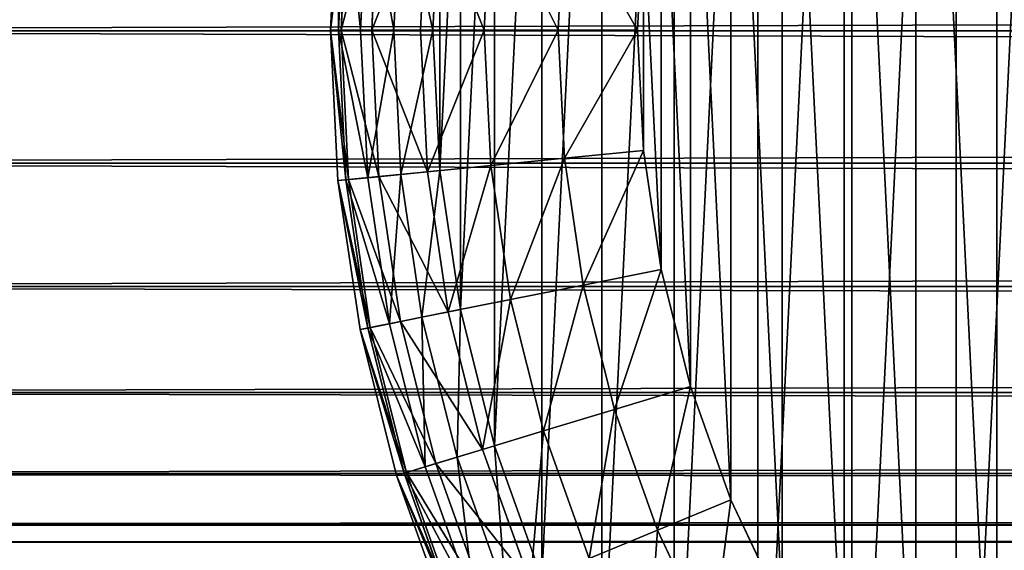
# Model space of a CAD drawing. Extents: x 3 to 943, y -1 to 199.
# Tile 7 of 256: x 67 to 86, y 89 to 99. Entities that reach past the tile are written whole.
import ezdxf

# ---------------------------------------------------------------- set-up
doc = ezdxf.new("R2010")
doc.units = 0
doc.layers.get('0').update_dxf_attribs({"color": 13, "linetype": 'CONTINUOUS'})

# ---------------------------------------------------------------- blocks, each defined once
blk = doc.blocks.new('GROUP_1')
for centre, radius in [((100, 100), 100), ((100, 100, 4), 100), ((100, 100), 96), ((100, 100, 4), 96)]:
    blk.add_circle(centre, radius)
mesh = blk.add_polyface()
corners = [(0.482, 109.802), (0.482, 90.198), (0, 100), (1.921, 119.509), (1.921, 80.491), (4.306, 129.028), (4, 100), (4.462, 109.41), (7.612, 138.268), (5.845, 118.729), (8.134, 127.867), (11.808, 147.14), (11.308, 136.738), (15.336, 145.254), (16.853, 155.557), (20.179, 153.335), (22.699, 163.439), (25.791, 160.902), (29.289, 170.711), (32.118, 167.882), (36.561, 177.301), (39.098, 174.209), (44.443, 183.147), (46.665, 179.821), (52.86, 188.192), (54.746, 184.664), (61.732, 192.388), (63.262, 188.692), (70.972, 195.694), (72.133, 191.866), (80.491, 198.079), (81.271, 194.155), (90.198, 199.518), (90.59, 195.538), (100, 200), (100, 196), (109.802, 199.518), (109.41, 195.538), (118.729, 194.155), (119.509, 198.079), (127.867, 191.866), (129.028, 195.694), (136.738, 188.692), (138.268, 192.388), (145.254, 184.664), (147.14, 188.192), (153.335, 179.821), (155.557, 183.147), (160.902, 174.209), (163.439, 177.301), (167.882, 167.882), (170.711, 170.711), (174.209, 160.902), (177.301, 163.439), (179.821, 153.335), (183.147, 155.557), (184.664, 145.254), (188.192, 147.14), (188.692, 136.738), (192.388, 138.268), (191.866, 127.867), (194.155, 118.729), (195.694, 129.028), (195.538, 109.41), (196, 100), (198.079, 119.509), (4.306, 70.972), (4.462, 90.59), (7.612, 61.732), (5.845, 81.271), (8.134, 72.133), (11.808, 52.86), (11.308, 63.262), (15.336, 54.746), (16.853, 44.443), (20.179, 46.665), (22.699, 36.561), (25.791, 39.098), (29.289, 29.289), (32.118, 32.118), (36.561, 22.699), (39.098, 25.791), (44.443, 16.853), (46.665, 20.179), (52.86, 11.808), (54.746, 15.336), (61.732, 7.612), (63.262, 11.308), (70.972, 4.306), (72.133, 8.134), (80.491, 1.921), (81.271, 5.845), (90.198, 0.482), (90.59, 4.462), (100, 0), (100, 4), (109.802, 0.482), (109.41, 4.462), (118.729, 5.845), (119.509, 1.921), (127.867, 8.134), (129.028, 4.306), (136.738, 11.308), (138.268, 7.612), (145.254, 15.336), (147.14, 11.808), (153.335, 20.179), (155.557, 16.853), (160.902, 25.791), (163.439, 22.699), (167.882, 32.118), (170.711, 29.289), (174.209, 39.098), (177.301, 36.561), (179.821, 46.665), (183.147, 44.443), (184.664, 54.746), (188.192, 52.86), (188.692, 63.262), (192.388, 61.732), (191.866, 72.133), (194.155, 81.271), (195.694, 70.972), (195.538, 90.59), (198.079, 80.491), (199.518, 109.802), (199.518, 90.198), (200, 100)]
mesh.append_faces([[corners[k] for k in face] for face in [(0, 1, 2), (126, 125, 127)]], dxfattribs={"vtx0": -1})
mesh.append_faces([[corners[k] for k in face] for face in [(1, 3, 4), (6, 5, 7), (7, 8, 9), (9, 8, 10), (10, 11, 12), (12, 11, 13), (13, 14, 15), (15, 16, 17), (17, 18, 19), (19, 20, 21), (21, 22, 23), (23, 24, 25), (25, 26, 27), (27, 28, 29), (29, 30, 31), (31, 32, 33), (33, 34, 35), (35, 36, 37), (37, 36, 38), (38, 39, 40), (40, 41, 42), (42, 43, 44), (44, 45, 46), (46, 47, 48), (48, 49, 50), (50, 51, 52), (52, 53, 54), (54, 55, 56), (56, 57, 58), (58, 59, 60), (60, 59, 61), (61, 62, 63), (63, 62, 64), (66, 67, 68), (68, 70, 71), (71, 73, 74), (74, 75, 76), (76, 77, 78), (78, 79, 80), (80, 81, 82), (82, 83, 84), (84, 85, 86), (86, 87, 88), (88, 89, 90), (90, 91, 92), (92, 93, 94), (94, 95, 96), (96, 98, 99), (99, 100, 101), (101, 102, 103), (103, 104, 105), (105, 106, 107), (107, 108, 109), (109, 110, 111), (111, 112, 113), (113, 114, 115), (115, 116, 117), (117, 118, 119), (119, 121, 122), (122, 64, 124), (124, 125, 126)]], dxfattribs={"vtx0": -1, "vtx1": -1})
mesh.append_faces([[corners[k] for k in face] for face in [(4, 5, 6), (124, 64, 65)]], dxfattribs={"vtx0": -1, "vtx1": -1, "vtx2": -1})
mesh.append_faces([[corners[k] for k in face] for face in [(1, 0, 3), (4, 3, 5), (7, 5, 8), (10, 8, 11), (13, 11, 14), (15, 14, 16), (17, 16, 18), (19, 18, 20), (21, 20, 22), (23, 22, 24), (25, 24, 26), (27, 26, 28), (29, 28, 30), (31, 30, 32), (33, 32, 34), (35, 34, 36), (38, 36, 39), (40, 39, 41), (42, 41, 43), (44, 43, 45), (46, 45, 47), (48, 47, 49), (50, 49, 51), (52, 51, 53), (54, 53, 55), (56, 55, 57), (58, 57, 59), (61, 59, 62), (64, 62, 65), (6, 66, 4), (66, 6, 67), (68, 67, 69), (68, 69, 70), (71, 70, 72), (71, 72, 73), (74, 73, 75), (76, 75, 77), (78, 77, 79), (80, 79, 81), (82, 81, 83), (84, 83, 85), (86, 85, 87), (88, 87, 89), (90, 89, 91), (92, 91, 93), (94, 93, 95), (96, 95, 97), (96, 97, 98), (99, 98, 100), (101, 100, 102), (103, 102, 104), (105, 104, 106), (107, 106, 108), (109, 108, 110), (111, 110, 112), (113, 112, 114), (115, 114, 116), (117, 116, 118), (119, 118, 120), (119, 120, 121), (122, 121, 123), (122, 123, 64), (124, 65, 125)]], dxfattribs={"vtx0": -1, "vtx2": -1})
mesh = blk.add_polyface()
corners = [(0.482, 90.198, 4), (0.482, 109.802, 4), (0, 100, 4), (1.921, 80.491, 4), (1.921, 119.509, 4), (4.306, 70.972, 4), (4, 100, 4), (4.462, 90.59, 4), (7.612, 61.732, 4), (5.845, 81.271, 4), (8.134, 72.133, 4), (11.808, 52.86, 4), (11.308, 63.262, 4), (15.336, 54.746, 4), (16.853, 44.443, 4), (20.179, 46.665, 4), (22.699, 36.561, 4), (25.791, 39.098, 4), (29.289, 29.289, 4), (32.118, 32.118, 4), (36.561, 22.699, 4), (39.098, 25.791, 4), (44.443, 16.853, 4), (46.665, 20.179, 4), (52.86, 11.808, 4), (54.746, 15.336, 4), (61.732, 7.612, 4), (63.262, 11.308, 4), (70.972, 4.306, 4), (72.133, 8.134, 4), (80.491, 1.921, 4), (81.271, 5.845, 4), (90.198, 0.482, 4), (90.59, 4.462, 4), (100, 0, 4), (100, 4, 4), (109.802, 0.482, 4), (109.41, 4.462, 4), (118.729, 5.845, 4), (119.509, 1.921, 4), (127.867, 8.134, 4), (129.028, 4.306, 4), (136.738, 11.308, 4), (138.268, 7.612, 4), (145.254, 15.336, 4), (147.14, 11.808, 4), (153.335, 20.179, 4), (155.557, 16.853, 4), (160.902, 25.791, 4), (163.439, 22.699, 4), (167.882, 32.118, 4), (170.711, 29.289, 4), (174.209, 39.098, 4), (177.301, 36.561, 4), (179.821, 46.665, 4), (183.147, 44.443, 4), (184.664, 54.746, 4), (188.192, 52.86, 4), (188.692, 63.262, 4), (192.388, 61.732, 4), (191.866, 72.133, 4), (194.155, 81.271, 4), (195.694, 70.972, 4), (195.538, 90.59, 4), (196, 100, 4), (198.079, 80.491, 4), (4.306, 129.028, 4), (4.462, 109.41, 4), (7.612, 138.268, 4), (5.845, 118.729, 4), (8.134, 127.867, 4), (11.808, 147.14, 4), (11.308, 136.738, 4), (15.336, 145.254, 4), (16.853, 155.557, 4), (20.179, 153.335, 4), (22.699, 163.439, 4), (25.791, 160.902, 4), (29.289, 170.711, 4), (32.118, 167.882, 4), (36.561, 177.301, 4), (39.098, 174.209, 4), (44.443, 183.147, 4), (46.665, 179.821, 4), (52.86, 188.192, 4), (54.746, 184.664, 4), (61.732, 192.388, 4), (63.262, 188.692, 4), (70.972, 195.694, 4), (72.133, 191.866, 4), (80.491, 198.079, 4), (81.271, 194.155, 4), (90.198, 199.518, 4), (90.59, 195.538, 4), (100, 200, 4), (100, 196, 4), (109.41, 195.538, 4), (109.802, 199.518, 4), (118.729, 194.155, 4), (119.509, 198.079, 4), (127.867, 191.866, 4), (129.028, 195.694, 4), (136.738, 188.692, 4), (138.268, 192.388, 4), (145.254, 184.664, 4), (147.14, 188.192, 4), (153.335, 179.821, 4), (155.557, 183.147, 4), (160.902, 174.209, 4), (163.439, 177.301, 4), (167.882, 167.882, 4), (170.711, 170.711, 4), (174.209, 160.902, 4), (177.301, 163.439, 4), (179.821, 153.335, 4), (183.147, 155.557, 4), (184.664, 145.254, 4), (188.192, 147.14, 4), (188.692, 136.738, 4), (192.388, 138.268, 4), (191.866, 127.867, 4), (194.155, 118.729, 4), (195.694, 129.028, 4), (195.538, 109.41, 4), (198.079, 119.509, 4), (199.518, 90.198, 4), (199.518, 109.802, 4), (200, 100, 4)]
mesh.append_faces([[corners[k] for k in face] for face in [(0, 1, 2), (126, 125, 127)]], dxfattribs={"vtx0": -1})
mesh.append_faces([[corners[k] for k in face] for face in [(1, 3, 4), (6, 5, 7), (7, 8, 9), (9, 8, 10), (10, 11, 12), (12, 11, 13), (13, 14, 15), (15, 16, 17), (17, 18, 19), (19, 20, 21), (21, 22, 23), (23, 24, 25), (25, 26, 27), (27, 28, 29), (29, 30, 31), (31, 32, 33), (33, 34, 35), (35, 36, 37), (37, 36, 38), (38, 39, 40), (40, 41, 42), (42, 43, 44), (44, 45, 46), (46, 47, 48), (48, 49, 50), (50, 51, 52), (52, 53, 54), (54, 55, 56), (56, 57, 58), (58, 59, 60), (60, 59, 61), (61, 62, 63), (63, 62, 64), (66, 67, 68), (68, 70, 71), (71, 73, 74), (74, 75, 76), (76, 77, 78), (78, 79, 80), (80, 81, 82), (82, 83, 84), (84, 85, 86), (86, 87, 88), (88, 89, 90), (90, 91, 92), (92, 93, 94), (94, 96, 97), (97, 98, 99), (99, 100, 101), (101, 102, 103), (103, 104, 105), (105, 106, 107), (107, 108, 109), (109, 110, 111), (111, 112, 113), (113, 114, 115), (115, 116, 117), (117, 118, 119), (119, 121, 122), (122, 64, 124), (124, 125, 126)]], dxfattribs={"vtx0": -1, "vtx1": -1})
mesh.append_faces([[corners[k] for k in face] for face in [(4, 5, 6), (124, 64, 65)]], dxfattribs={"vtx0": -1, "vtx1": -1, "vtx2": -1})
mesh.append_faces([[corners[k] for k in face] for face in [(1, 0, 3), (4, 3, 5), (7, 5, 8), (10, 8, 11), (13, 11, 14), (15, 14, 16), (17, 16, 18), (19, 18, 20), (21, 20, 22), (23, 22, 24), (25, 24, 26), (27, 26, 28), (29, 28, 30), (31, 30, 32), (33, 32, 34), (35, 34, 36), (38, 36, 39), (40, 39, 41), (42, 41, 43), (44, 43, 45), (46, 45, 47), (48, 47, 49), (50, 49, 51), (52, 51, 53), (54, 53, 55), (56, 55, 57), (58, 57, 59), (61, 59, 62), (64, 62, 65), (6, 66, 4), (66, 6, 67), (68, 67, 69), (68, 69, 70), (71, 70, 72), (71, 72, 73), (74, 73, 75), (76, 75, 77), (78, 77, 79), (80, 79, 81), (82, 81, 83), (84, 83, 85), (86, 85, 87), (88, 87, 89), (90, 89, 91), (92, 91, 93), (94, 93, 95), (94, 95, 96), (97, 96, 98), (99, 98, 100), (101, 100, 102), (103, 102, 104), (105, 104, 106), (107, 106, 108), (109, 108, 110), (111, 110, 112), (113, 112, 114), (115, 114, 116), (117, 116, 118), (119, 118, 120), (119, 120, 121), (122, 121, 123), (122, 123, 64), (124, 65, 125)]], dxfattribs={"vtx0": -1, "vtx2": -1})
blk = doc.blocks.new('GROUP_14')
for centre in [(100, 100), (100, 100, 67)]:
    blk.add_circle(centre, 100)
blk = doc.blocks.new('GROUP_19')
for p, q in [((0.144, 32.941, 2), (0, 30, 2)), ((0.144, 32.941, 14), (0, 30, 14)), ((0.152, 30, 1.235), (0.296, 32.926, 1.235)), ((0.205, 30, 15.553), (0.348, 32.92, 15.553)), ((0.586, 30, 0.586), (0.728, 32.883, 0.586)), ((0.805, 30, 17), (0.945, 32.862, 17)), ((1.236, 30, 0.152), (1.375, 32.819, 0.152)), ((1.759, 30, 18.243), (1.895, 32.768, 18.243)), ((2.137, 32.744), (2.002, 30)), ((3.004, 30, 19.196), (3.134, 32.646, 19.196)), ((4.452, 30, 19.796), (4.575, 32.504, 19.796)), ((6.123, 32.352, 20), (6.007, 30, 20)), ((0, 30, 2), (0.144, 27.059, 2)), ((0.152, 30, 1.235), (0, 30, 2)), ((0.205, 30, 15.553), (0, 30, 14)), ((0, 30, 14), (0.144, 27.059, 14)), ((0, 30, 2), (0, 30, 14)), ((0.296, 27.074, 1.235), (0.152, 30, 1.235)), ((0.586, 30, 0.586), (0.152, 30, 1.235)), ((0.805, 30, 17), (0.205, 30, 15.553)), ((0.348, 27.08, 15.553), (0.205, 30, 15.553)), ((0.728, 27.117, 0.586), (0.586, 30, 0.586)), ((1.236, 30, 0.152), (0.586, 30, 0.586)), ((1.759, 30, 18.243), (0.805, 30, 17)), ((0.945, 27.138, 17), (0.805, 30, 17)), ((1.375, 27.181, 0.152), (1.236, 30, 0.152)), ((2.002, 30), (1.236, 30, 0.152)), ((3.004, 30, 19.196), (1.759, 30, 18.243)), ((1.895, 27.232, 18.243), (1.759, 30, 18.243)), ((2.002, 30), (2.137, 27.256)), ((4.452, 30, 19.796), (3.004, 30, 19.196)), ((3.134, 27.354, 19.196), (3.004, 30, 19.196)), ((6.007, 30, 20), (4.452, 30, 19.796)), ((4.575, 27.496, 19.796), (4.452, 30, 19.796)), ((6.007, 30, 20), (6.123, 27.648, 20)), ((6.123, 27.648, 20), (4.575, 27.496, 19.796)), ((6.123, 27.648, 20), (6.468, 25.319, 20)), ((4.575, 27.496, 19.796), (3.134, 27.354, 19.196)), ((4.943, 25.016, 19.796), (4.575, 27.496, 19.796)), ((1.375, 27.181, 0.152), (0.728, 27.117, 0.586)), ((1.895, 27.232, 18.243), (0.945, 27.138, 17)), ((2.137, 27.256), (1.375, 27.181, 0.152)), ((1.789, 24.388, 0.152), (1.375, 27.181, 0.152)), ((3.134, 27.354, 19.196), (1.895, 27.232, 18.243)), ((2.302, 24.491, 18.243), (1.895, 27.232, 18.243)), ((2.137, 27.256), (2.54, 24.538)), ((3.522, 24.733, 19.196), (3.134, 27.354, 19.196)), ((0.348, 27.08, 15.553), (0.144, 27.059, 14)), ((0.296, 27.074, 1.235), (0.144, 27.059, 2)), ((0.144, 27.059, 14), (0.576, 24.147, 14)), ((0.144, 27.059, 2), (0.576, 24.147, 2)), ((0.144, 27.059, 2), (0.144, 27.059, 14)), ((0.728, 27.117, 0.586), (0.296, 27.074, 1.235)), ((0.726, 24.177, 1.235), (0.296, 27.074, 1.235)), ((0.945, 27.138, 17), (0.348, 27.08, 15.553)), ((0.777, 24.187, 15.553), (0.348, 27.08, 15.553)), ((1.152, 24.262, 0.586), (0.728, 27.117, 0.586)), ((1.366, 24.304, 17), (0.945, 27.138, 17)), ((6.468, 25.319, 20), (4.943, 25.016, 19.796)), ((6.468, 25.319, 20), (7.04, 23.035, 20)), ((4.943, 25.016, 19.796), (3.522, 24.733, 19.196)), ((5.553, 22.584, 19.796), (4.943, 25.016, 19.796)), ((3.522, 24.733, 19.196), (2.302, 24.491, 18.243)), ((4.166, 22.163, 19.196), (3.522, 24.733, 19.196)), ((2.302, 24.491, 18.243), (1.366, 24.304, 17)), ((2.54, 24.538), (1.789, 24.388, 0.152)), ((2.976, 21.802, 18.243), (2.302, 24.491, 18.243)), ((2.54, 24.538), (3.208, 21.873)), ((1.366, 24.304, 17), (0.777, 24.187, 15.553)), ((1.789, 24.388, 0.152), (1.152, 24.262, 0.586)), ((2.062, 21.525, 17), (1.366, 24.304, 17)), ((2.475, 21.65, 0.152), (1.789, 24.388, 0.152)), ((0.777, 24.187, 15.553), (0.576, 24.147, 14)), ((0.726, 24.177, 1.235), (0.576, 24.147, 2)), ((0.576, 24.147, 14), (1.292, 21.291, 14)), ((0.576, 24.147, 2), (1.292, 21.291, 2)), ((0.576, 24.147, 2), (0.576, 24.147, 14)), ((1.152, 24.262, 0.586), (0.726, 24.177, 1.235)), ((1.438, 21.336, 1.235), (0.726, 24.177, 1.235)), ((1.488, 21.351, 15.553), (0.777, 24.187, 15.553)), ((1.853, 21.462, 0.586), (1.152, 24.262, 0.586)), ((7.04, 23.035, 20), (5.553, 22.584, 19.796)), ((7.04, 23.035, 20), (7.834, 20.818, 20)), ((5.553, 22.584, 19.796), (4.166, 22.163, 19.196)), ((6.397, 20.223, 19.796), (5.553, 22.584, 19.796)), ((4.166, 22.163, 19.196), (2.976, 21.802, 18.243)), ((5.059, 19.669, 19.196), (4.166, 22.163, 19.196)), ((2.976, 21.802, 18.243), (2.062, 21.525, 17)), ((3.208, 21.873), (2.475, 21.65, 0.152)), ((3.909, 19.193, 18.243), (2.976, 21.802, 18.243)), ((3.208, 21.873), (4.134, 19.286)), ((2.475, 21.65, 0.152), (1.853, 21.462, 0.586)), ((3.426, 18.993, 0.152), (2.475, 21.65, 0.152)), ((1.853, 21.462, 0.586), (1.438, 21.336, 1.235)), ((2.062, 21.525, 17), (1.488, 21.351, 15.553)), ((2.825, 18.744, 0.586), (1.853, 21.462, 0.586)), ((3.027, 18.827, 17), (2.062, 21.525, 17)), ((1.488, 21.351, 15.553), (1.292, 21.291, 14)), ((1.438, 21.336, 1.235), (1.292, 21.291, 2)), ((1.292, 21.291, 14), (2.284, 18.519, 14)), ((1.292, 21.291, 2), (2.284, 18.519, 2)), ((1.292, 21.291, 2), (1.292, 21.291, 14)), ((2.424, 18.578, 1.235), (1.438, 21.336, 1.235)), ((2.473, 18.598, 15.553), (1.488, 21.351, 15.553)), ((7.834, 20.818, 20), (6.397, 20.223, 19.796)), ((7.834, 20.818, 20), (8.84, 18.69, 20)), ((6.397, 20.223, 19.796), (5.059, 19.669, 19.196)), ((7.469, 17.957, 19.796), (6.397, 20.223, 19.796))]:
    blk.add_line(p, q)
mesh = blk.add_polyface()
corners = [(2.137, 32.744), (2.137, 27.256), (2.002, 30), (2.54, 35.462), (2.54, 24.538), (3.208, 38.127), (3.208, 21.873), (4.134, 40.714), (4.134, 19.286), (5.308, 43.198), (5.308, 16.802), (6.721, 45.555), (6.721, 14.445), (8.358, 47.761), (8.358, 12.239), (10.203, 49.797), (10.203, 10.203), (12.239, 51.642), (12.239, 8.358), (14.445, 53.279), (14.445, 6.721), (16.802, 54.692), (16.802, 5.308), (19.286, 55.866), (19.286, 4.134), (21.873, 56.792), (21.873, 3.208), (24.538, 57.46), (24.538, 2.54), (27.256, 57.863), (27.256, 2.137), (30, 57.998), (30, 2.002), (32.744, 57.863), (32.744, 2.137), (35.462, 57.46), (35.462, 2.54), (38.127, 56.792), (38.127, 3.208), (40.714, 4.134), (40.714, 55.866), (43.198, 5.308), (43.198, 54.692), (45.555, 53.279), (45.555, 6.721), (47.761, 51.642), (47.761, 8.358), (49.797, 49.797), (49.797, 10.203), (51.642, 47.761), (51.642, 12.239), (53.279, 45.555), (53.279, 14.445), (54.692, 43.198), (54.692, 16.802), (55.866, 40.714), (55.866, 19.286), (56.792, 38.127), (56.792, 21.873), (57.46, 35.462), (57.46, 24.538), (57.863, 32.744), (57.863, 27.256), (57.998, 30)]
mesh.append_faces([[corners[k] for k in face] for face in [(0, 1, 2), (62, 61, 63)]], dxfattribs={"vtx0": -1})
mesh.append_faces([[corners[k] for k in face] for face in [(1, 3, 4), (4, 5, 6), (6, 7, 8), (8, 9, 10), (10, 11, 12), (12, 13, 14), (14, 15, 16), (16, 17, 18), (18, 19, 20), (20, 21, 22), (22, 23, 24), (24, 25, 26), (26, 27, 28), (28, 29, 30), (30, 31, 32), (32, 33, 34), (34, 35, 36), (36, 37, 38), (38, 37, 39), (39, 40, 41), (41, 43, 44), (44, 45, 46), (46, 47, 48), (48, 49, 50), (50, 51, 52), (52, 53, 54), (54, 55, 56), (56, 57, 58), (58, 59, 60), (60, 61, 62)]], dxfattribs={"vtx0": -1, "vtx1": -1})
mesh.append_faces([[corners[k] for k in face] for face in [(1, 0, 3), (4, 3, 5), (6, 5, 7), (8, 7, 9), (10, 9, 11), (12, 11, 13), (14, 13, 15), (16, 15, 17), (18, 17, 19), (20, 19, 21), (22, 21, 23), (24, 23, 25), (26, 25, 27), (28, 27, 29), (30, 29, 31), (32, 31, 33), (34, 33, 35), (36, 35, 37), (39, 37, 40), (41, 40, 42), (41, 42, 43), (44, 43, 45), (46, 45, 47), (48, 47, 49), (50, 49, 51), (52, 51, 53), (54, 53, 55), (56, 55, 57), (58, 57, 59), (60, 59, 61)]], dxfattribs={"vtx0": -1, "vtx2": -1})
mesh = blk.add_polyface()
corners = [(6.123, 27.648, 20), (6.123, 32.352, 20), (6.007, 30, 20), (6.468, 25.319, 20), (6.468, 34.681, 20), (7.04, 23.035, 20), (7.04, 36.965, 20), (7.834, 20.818, 20), (7.834, 39.182, 20), (8.84, 18.69, 20), (8.84, 41.31, 20), (10.051, 16.67, 20), (10.051, 43.33, 20), (11.453, 14.779, 20), (11.453, 45.221, 20), (13.035, 13.035, 20), (13.035, 46.965, 20), (14.779, 11.453, 20), (14.779, 48.547, 20), (16.67, 10.051, 20), (16.67, 49.949, 20), (18.69, 8.84, 20), (18.69, 51.16, 20), (20.818, 7.834, 20), (20.818, 52.166, 20), (23.035, 7.04, 20), (23.035, 52.96, 20), (25.319, 6.468, 20), (25.319, 53.532, 20), (27.648, 6.123, 20), (27.648, 53.877, 20), (30, 6.007, 20), (30, 53.993, 20), (32.352, 6.123, 20), (32.352, 53.877, 20), (34.681, 6.468, 20), (34.681, 53.532, 20), (36.965, 7.04, 20), (36.965, 52.96, 20), (39.182, 7.834, 20), (39.182, 52.166, 20), (41.31, 8.84, 20), (41.31, 51.16, 20), (43.33, 49.949, 20), (43.33, 10.051, 20), (45.221, 11.453, 20), (45.221, 48.547, 20), (46.965, 13.035, 20), (46.965, 46.965, 20), (48.547, 14.779, 20), (48.547, 45.221, 20), (49.949, 16.67, 20), (49.949, 43.33, 20), (51.16, 18.69, 20), (51.16, 41.31, 20), (52.166, 20.818, 20), (52.166, 39.182, 20), (52.96, 23.035, 20), (52.96, 36.965, 20), (53.532, 25.319, 20), (53.532, 34.681, 20), (53.877, 27.648, 20), (53.877, 32.352, 20), (53.993, 30, 20)]
mesh.append_faces([[corners[k] for k in face] for face in [(0, 1, 2), (62, 61, 63)]], dxfattribs={"vtx0": -1})
mesh.append_faces([[corners[k] for k in face] for face in [(1, 3, 4), (4, 5, 6), (6, 7, 8), (8, 9, 10), (10, 11, 12), (12, 13, 14), (14, 15, 16), (16, 17, 18), (18, 19, 20), (20, 21, 22), (22, 23, 24), (24, 25, 26), (26, 27, 28), (28, 29, 30), (30, 31, 32), (32, 33, 34), (34, 35, 36), (36, 37, 38), (38, 39, 40), (40, 41, 42), (42, 41, 43), (43, 45, 46), (46, 47, 48), (48, 49, 50), (50, 51, 52), (52, 53, 54), (54, 55, 56), (56, 57, 58), (58, 59, 60), (60, 61, 62)]], dxfattribs={"vtx0": -1, "vtx1": -1})
mesh.append_faces([[corners[k] for k in face] for face in [(1, 0, 3), (4, 3, 5), (6, 5, 7), (8, 7, 9), (10, 9, 11), (12, 11, 13), (14, 13, 15), (16, 15, 17), (18, 17, 19), (20, 19, 21), (22, 21, 23), (24, 23, 25), (26, 25, 27), (28, 27, 29), (30, 29, 31), (32, 31, 33), (34, 33, 35), (36, 35, 37), (38, 37, 39), (40, 39, 41), (43, 41, 44), (43, 44, 45), (46, 45, 47), (48, 47, 49), (50, 49, 51), (52, 51, 53), (54, 53, 55), (56, 55, 57), (58, 57, 59), (60, 59, 61)]], dxfattribs={"vtx0": -1, "vtx2": -1})
mesh = blk.add_polyface()
corners = [(0.144, 32.941, 2), (0.152, 30, 1.235), (0, 30, 2), (0.296, 32.926, 1.235)]
mesh.append_faces([[corners[k] for k in face] for face in [(0, 1, 2), (1, 0, 3)]], dxfattribs={"vtx0": -1})
mesh = blk.add_polyface()
corners = [(0.348, 32.92, 15.553), (0, 30, 14), (0.205, 30, 15.553), (0.144, 32.941, 14)]
mesh.append_faces([[corners[k] for k in face] for face in [(0, 1, 2), (1, 0, 3)]], dxfattribs={"vtx0": -1})
mesh = blk.add_polyface()
corners = [(0.144, 32.941, 14), (0, 30, 2), (0, 30, 14), (0.144, 32.941, 2)]
mesh.append_faces([[corners[k] for k in face] for face in [(0, 1, 2), (1, 0, 3)]], dxfattribs={"vtx0": -1})
mesh = blk.add_polyface()
corners = [(0.296, 32.926, 1.235), (0.586, 30, 0.586), (0.152, 30, 1.235), (0.728, 32.883, 0.586)]
mesh.append_faces([[corners[k] for k in face] for face in [(0, 1, 2), (1, 0, 3)]], dxfattribs={"vtx0": -1})
mesh = blk.add_polyface()
corners = [(0.945, 32.862, 17), (0.205, 30, 15.553), (0.805, 30, 17), (0.348, 32.92, 15.553)]
mesh.append_faces([[corners[k] for k in face] for face in [(0, 1, 2), (1, 0, 3)]], dxfattribs={"vtx0": -1})
mesh = blk.add_polyface()
corners = [(0.728, 32.883, 0.586), (1.236, 30, 0.152), (0.586, 30, 0.586), (1.375, 32.819, 0.152)]
mesh.append_faces([[corners[k] for k in face] for face in [(0, 1, 2), (1, 0, 3)]], dxfattribs={"vtx0": -1})
mesh = blk.add_polyface()
corners = [(1.895, 32.768, 18.243), (0.805, 30, 17), (1.759, 30, 18.243), (0.945, 32.862, 17)]
mesh.append_faces([[corners[k] for k in face] for face in [(0, 1, 2), (1, 0, 3)]], dxfattribs={"vtx0": -1})
mesh = blk.add_polyface()
corners = [(1.375, 32.819, 0.152), (2.002, 30), (1.236, 30, 0.152), (2.137, 32.744)]
mesh.append_faces([[corners[k] for k in face] for face in [(0, 1, 2), (1, 0, 3)]], dxfattribs={"vtx0": -1})
mesh = blk.add_polyface()
corners = [(3.004, 30, 19.196), (1.895, 32.768, 18.243), (1.759, 30, 18.243), (3.134, 32.646, 19.196)]
mesh.append_faces([[corners[k] for k in face] for face in [(0, 1, 2), (1, 0, 3)]], dxfattribs={"vtx0": -1})
mesh = blk.add_polyface()
corners = [(4.452, 30, 19.796), (3.134, 32.646, 19.196), (3.004, 30, 19.196), (4.575, 32.504, 19.796)]
mesh.append_faces([[corners[k] for k in face] for face in [(0, 1, 2), (1, 0, 3)]], dxfattribs={"vtx0": -1})
mesh = blk.add_polyface()
corners = [(6.007, 30, 20), (4.575, 32.504, 19.796), (4.452, 30, 19.796), (6.123, 32.352, 20)]
mesh.append_faces([[corners[k] for k in face] for face in [(0, 1, 2), (1, 0, 3)]], dxfattribs={"vtx0": -1})
mesh = blk.add_polyface()
corners = [(0, 30, 2), (0.296, 27.074, 1.235), (0.144, 27.059, 2), (0.152, 30, 1.235)]
mesh.append_faces([[corners[k] for k in face] for face in [(0, 1, 2), (1, 0, 3)]], dxfattribs={"vtx0": -1})
mesh = blk.add_polyface()
corners = [(0.348, 27.08, 15.553), (0, 30, 14), (0.144, 27.059, 14), (0.205, 30, 15.553)]
mesh.append_faces([[corners[k] for k in face] for face in [(0, 1, 2), (1, 0, 3)]], dxfattribs={"vtx0": -1})
mesh = blk.add_polyface()
corners = [(0, 30, 14), (0.144, 27.059, 2), (0.144, 27.059, 14), (0, 30, 2)]
mesh.append_faces([[corners[k] for k in face] for face in [(0, 1, 2), (1, 0, 3)]], dxfattribs={"vtx0": -1})
mesh = blk.add_polyface()
corners = [(0.152, 30, 1.235), (0.728, 27.117, 0.586), (0.296, 27.074, 1.235), (0.586, 30, 0.586)]
mesh.append_faces([[corners[k] for k in face] for face in [(0, 1, 2), (1, 0, 3)]], dxfattribs={"vtx0": -1})
mesh = blk.add_polyface()
corners = [(0.945, 27.138, 17), (0.205, 30, 15.553), (0.348, 27.08, 15.553), (0.805, 30, 17)]
mesh.append_faces([[corners[k] for k in face] for face in [(0, 1, 2), (1, 0, 3)]], dxfattribs={"vtx0": -1})
mesh = blk.add_polyface()
corners = [(1.236, 30, 0.152), (0.728, 27.117, 0.586), (0.586, 30, 0.586), (1.375, 27.181, 0.152)]
mesh.append_faces([[corners[k] for k in face] for face in [(0, 1, 2), (1, 0, 3)]], dxfattribs={"vtx0": -1})
mesh = blk.add_polyface()
corners = [(1.895, 27.232, 18.243), (0.805, 30, 17), (0.945, 27.138, 17), (1.759, 30, 18.243)]
mesh.append_faces([[corners[k] for k in face] for face in [(0, 1, 2), (1, 0, 3)]], dxfattribs={"vtx0": -1})
mesh = blk.add_polyface()
corners = [(2.002, 30), (1.375, 27.181, 0.152), (1.236, 30, 0.152), (2.137, 27.256)]
mesh.append_faces([[corners[k] for k in face] for face in [(0, 1, 2), (1, 0, 3)]], dxfattribs={"vtx0": -1})
mesh = blk.add_polyface()
corners = [(1.895, 27.232, 18.243), (3.004, 30, 19.196), (1.759, 30, 18.243), (3.134, 27.354, 19.196)]
mesh.append_faces([[corners[k] for k in face] for face in [(0, 1, 2), (1, 0, 3)]], dxfattribs={"vtx0": -1})
mesh = blk.add_polyface()
corners = [(3.134, 27.354, 19.196), (4.452, 30, 19.796), (3.004, 30, 19.196), (4.575, 27.496, 19.796)]
mesh.append_faces([[corners[k] for k in face] for face in [(0, 1, 2), (1, 0, 3)]], dxfattribs={"vtx0": -1})
mesh = blk.add_polyface()
corners = [(4.575, 27.496, 19.796), (6.007, 30, 20), (4.452, 30, 19.796), (6.123, 27.648, 20)]
mesh.append_faces([[corners[k] for k in face] for face in [(0, 1, 2), (1, 0, 3)]], dxfattribs={"vtx0": -1})
mesh = blk.add_polyface()
corners = [(4.943, 25.016, 19.796), (6.123, 27.648, 20), (4.575, 27.496, 19.796), (6.468, 25.319, 20)]
mesh.append_faces([[corners[k] for k in face] for face in [(0, 1, 2), (1, 0, 3)]], dxfattribs={"vtx0": -1})
mesh = blk.add_polyface()
corners = [(3.522, 24.733, 19.196), (4.575, 27.496, 19.796), (3.134, 27.354, 19.196), (4.943, 25.016, 19.796)]
mesh.append_faces([[corners[k] for k in face] for face in [(0, 1, 2), (1, 0, 3)]], dxfattribs={"vtx0": -1})
mesh = blk.add_polyface()
corners = [(1.375, 27.181, 0.152), (1.152, 24.262, 0.586), (0.728, 27.117, 0.586), (1.789, 24.388, 0.152)]
mesh.append_faces([[corners[k] for k in face] for face in [(0, 1, 2), (1, 0, 3)]], dxfattribs={"vtx0": -1})
mesh = blk.add_polyface()
corners = [(2.302, 24.491, 18.243), (0.945, 27.138, 17), (1.366, 24.304, 17), (1.895, 27.232, 18.243)]
mesh.append_faces([[corners[k] for k in face] for face in [(0, 1, 2), (1, 0, 3)]], dxfattribs={"vtx0": -1})
mesh = blk.add_polyface()
corners = [(2.137, 27.256), (1.789, 24.388, 0.152), (1.375, 27.181, 0.152), (2.54, 24.538)]
mesh.append_faces([[corners[k] for k in face] for face in [(0, 1, 2), (1, 0, 3)]], dxfattribs={"vtx0": -1})
mesh = blk.add_polyface()
corners = [(2.302, 24.491, 18.243), (3.134, 27.354, 19.196), (1.895, 27.232, 18.243), (3.522, 24.733, 19.196)]
mesh.append_faces([[corners[k] for k in face] for face in [(0, 1, 2), (1, 0, 3)]], dxfattribs={"vtx0": -1})
mesh = blk.add_polyface()
corners = [(0.777, 24.187, 15.553), (0.144, 27.059, 14), (0.576, 24.147, 14), (0.348, 27.08, 15.553)]
mesh.append_faces([[corners[k] for k in face] for face in [(0, 1, 2), (1, 0, 3)]], dxfattribs={"vtx0": -1})
mesh = blk.add_polyface()
corners = [(0.144, 27.059, 2), (0.726, 24.177, 1.235), (0.576, 24.147, 2), (0.296, 27.074, 1.235)]
mesh.append_faces([[corners[k] for k in face] for face in [(0, 1, 2), (1, 0, 3)]], dxfattribs={"vtx0": -1})
mesh = blk.add_polyface()
corners = [(0.144, 27.059, 14), (0.576, 24.147, 2), (0.576, 24.147, 14), (0.144, 27.059, 2)]
mesh.append_faces([[corners[k] for k in face] for face in [(0, 1, 2), (1, 0, 3)]], dxfattribs={"vtx0": -1})
mesh = blk.add_polyface()
corners = [(0.296, 27.074, 1.235), (1.152, 24.262, 0.586), (0.726, 24.177, 1.235), (0.728, 27.117, 0.586)]
mesh.append_faces([[corners[k] for k in face] for face in [(0, 1, 2), (1, 0, 3)]], dxfattribs={"vtx0": -1})
mesh = blk.add_polyface()
corners = [(1.366, 24.304, 17), (0.348, 27.08, 15.553), (0.777, 24.187, 15.553), (0.945, 27.138, 17)]
mesh.append_faces([[corners[k] for k in face] for face in [(0, 1, 2), (1, 0, 3)]], dxfattribs={"vtx0": -1})
mesh = blk.add_polyface()
corners = [(5.553, 22.584, 19.796), (6.468, 25.319, 20), (4.943, 25.016, 19.796), (7.04, 23.035, 20)]
mesh.append_faces([[corners[k] for k in face] for face in [(0, 1, 2), (1, 0, 3)]], dxfattribs={"vtx0": -1})
mesh = blk.add_polyface()
corners = [(4.166, 22.163, 19.196), (4.943, 25.016, 19.796), (3.522, 24.733, 19.196), (5.553, 22.584, 19.796)]
mesh.append_faces([[corners[k] for k in face] for face in [(0, 1, 2), (1, 0, 3)]], dxfattribs={"vtx0": -1})
mesh = blk.add_polyface()
corners = [(2.976, 21.802, 18.243), (3.522, 24.733, 19.196), (2.302, 24.491, 18.243), (4.166, 22.163, 19.196)]
mesh.append_faces([[corners[k] for k in face] for face in [(0, 1, 2), (1, 0, 3)]], dxfattribs={"vtx0": -1})
mesh = blk.add_polyface()
corners = [(2.976, 21.802, 18.243), (1.366, 24.304, 17), (2.062, 21.525, 17), (2.302, 24.491, 18.243)]
mesh.append_faces([[corners[k] for k in face] for face in [(0, 1, 2), (1, 0, 3)]], dxfattribs={"vtx0": -1})
mesh = blk.add_polyface()
corners = [(2.54, 24.538), (2.475, 21.65, 0.152), (1.789, 24.388, 0.152), (3.208, 21.873)]
mesh.append_faces([[corners[k] for k in face] for face in [(0, 1, 2), (1, 0, 3)]], dxfattribs={"vtx0": -1})
mesh = blk.add_polyface()
corners = [(2.062, 21.525, 17), (0.777, 24.187, 15.553), (1.488, 21.351, 15.553), (1.366, 24.304, 17)]
mesh.append_faces([[corners[k] for k in face] for face in [(0, 1, 2), (1, 0, 3)]], dxfattribs={"vtx0": -1})
mesh = blk.add_polyface()
corners = [(1.789, 24.388, 0.152), (1.853, 21.462, 0.586), (1.152, 24.262, 0.586), (2.475, 21.65, 0.152)]
mesh.append_faces([[corners[k] for k in face] for face in [(0, 1, 2), (1, 0, 3)]], dxfattribs={"vtx0": -1})
mesh = blk.add_polyface()
corners = [(1.488, 21.351, 15.553), (0.576, 24.147, 14), (1.292, 21.291, 14), (0.777, 24.187, 15.553)]
mesh.append_faces([[corners[k] for k in face] for face in [(0, 1, 2), (1, 0, 3)]], dxfattribs={"vtx0": -1})
mesh = blk.add_polyface()
corners = [(0.576, 24.147, 2), (1.438, 21.336, 1.235), (1.292, 21.291, 2), (0.726, 24.177, 1.235)]
mesh.append_faces([[corners[k] for k in face] for face in [(0, 1, 2), (1, 0, 3)]], dxfattribs={"vtx0": -1})
mesh = blk.add_polyface()
corners = [(0.576, 24.147, 14), (1.292, 21.291, 2), (1.292, 21.291, 14), (0.576, 24.147, 2)]
mesh.append_faces([[corners[k] for k in face] for face in [(0, 1, 2), (1, 0, 3)]], dxfattribs={"vtx0": -1})
mesh = blk.add_polyface()
corners = [(0.726, 24.177, 1.235), (1.853, 21.462, 0.586), (1.438, 21.336, 1.235), (1.152, 24.262, 0.586)]
mesh.append_faces([[corners[k] for k in face] for face in [(0, 1, 2), (1, 0, 3)]], dxfattribs={"vtx0": -1})
mesh = blk.add_polyface()
corners = [(6.397, 20.223, 19.796), (7.04, 23.035, 20), (5.553, 22.584, 19.796), (7.834, 20.818, 20)]
mesh.append_faces([[corners[k] for k in face] for face in [(0, 1, 2), (1, 0, 3)]], dxfattribs={"vtx0": -1})
mesh = blk.add_polyface()
corners = [(5.059, 19.669, 19.196), (5.553, 22.584, 19.796), (4.166, 22.163, 19.196), (6.397, 20.223, 19.796)]
mesh.append_faces([[corners[k] for k in face] for face in [(0, 1, 2), (1, 0, 3)]], dxfattribs={"vtx0": -1})
mesh = blk.add_polyface()
corners = [(3.909, 19.193, 18.243), (4.166, 22.163, 19.196), (2.976, 21.802, 18.243), (5.059, 19.669, 19.196)]
mesh.append_faces([[corners[k] for k in face] for face in [(0, 1, 2), (1, 0, 3)]], dxfattribs={"vtx0": -1})
mesh = blk.add_polyface()
corners = [(3.909, 19.193, 18.243), (2.062, 21.525, 17), (3.027, 18.827, 17), (2.976, 21.802, 18.243)]
mesh.append_faces([[corners[k] for k in face] for face in [(0, 1, 2), (1, 0, 3)]], dxfattribs={"vtx0": -1})
mesh = blk.add_polyface()
corners = [(3.208, 21.873), (3.426, 18.993, 0.152), (2.475, 21.65, 0.152), (4.134, 19.286)]
mesh.append_faces([[corners[k] for k in face] for face in [(0, 1, 2), (1, 0, 3)]], dxfattribs={"vtx0": -1})
mesh = blk.add_polyface()
corners = [(2.475, 21.65, 0.152), (2.825, 18.744, 0.586), (1.853, 21.462, 0.586), (3.426, 18.993, 0.152)]
mesh.append_faces([[corners[k] for k in face] for face in [(0, 1, 2), (1, 0, 3)]], dxfattribs={"vtx0": -1})
mesh = blk.add_polyface()
corners = [(1.438, 21.336, 1.235), (2.825, 18.744, 0.586), (2.424, 18.578, 1.235), (1.853, 21.462, 0.586)]
mesh.append_faces([[corners[k] for k in face] for face in [(0, 1, 2), (1, 0, 3)]], dxfattribs={"vtx0": -1})
mesh = blk.add_polyface()
corners = [(3.027, 18.827, 17), (1.488, 21.351, 15.553), (2.473, 18.598, 15.553), (2.062, 21.525, 17)]
mesh.append_faces([[corners[k] for k in face] for face in [(0, 1, 2), (1, 0, 3)]], dxfattribs={"vtx0": -1})
mesh = blk.add_polyface()
corners = [(2.473, 18.598, 15.553), (1.292, 21.291, 14), (2.284, 18.519, 14), (1.488, 21.351, 15.553)]
mesh.append_faces([[corners[k] for k in face] for face in [(0, 1, 2), (1, 0, 3)]], dxfattribs={"vtx0": -1})
mesh = blk.add_polyface()
corners = [(1.292, 21.291, 2), (2.424, 18.578, 1.235), (2.284, 18.519, 2), (1.438, 21.336, 1.235)]
mesh.append_faces([[corners[k] for k in face] for face in [(0, 1, 2), (1, 0, 3)]], dxfattribs={"vtx0": -1})
mesh = blk.add_polyface()
corners = [(1.292, 21.291, 14), (2.284, 18.519, 2), (2.284, 18.519, 14), (1.292, 21.291, 2)]
mesh.append_faces([[corners[k] for k in face] for face in [(0, 1, 2), (1, 0, 3)]], dxfattribs={"vtx0": -1})
mesh = blk.add_polyface()
corners = [(7.469, 17.957, 19.796), (7.834, 20.818, 20), (6.397, 20.223, 19.796), (8.84, 18.69, 20)]
mesh.append_faces([[corners[k] for k in face] for face in [(0, 1, 2), (1, 0, 3)]], dxfattribs={"vtx0": -1})
mesh = blk.add_polyface()
corners = [(6.191, 17.274, 19.196), (6.397, 20.223, 19.796), (5.059, 19.669, 19.196), (7.469, 17.957, 19.796)]
mesh.append_faces([[corners[k] for k in face] for face in [(0, 1, 2), (1, 0, 3)]], dxfattribs={"vtx0": -1})
blk = doc.blocks.new('COMPONENT_9')
for name, p in [('GROUP_1', (0, 0)), ('GROUP_14', (0, 0, 89)), ('GROUP_1', (0, 0, 156)), ('GROUP_1', (0, 0, 71)), ('GROUP_14', (0, 0, 4)), ('GROUP_1', (0, 0, 85)), ('GROUP_19', (70.291, 69.779, 158))]:
    blk.add_blockref(name, p)
blk = doc.blocks.new('GROUP_20')
for p, q in [((10, 20), (10, 20, 850)), ((7.412, 19.659), (7.412, 19.659, 850)), ((5, 18.66), (5, 18.66, 850)), ((2.929, 17.071), (2.929, 17.071, 850)), ((1.34, 15), (1.34, 15, 850)), ((0.341, 12.588), (0.341, 12.588, 850)), ((0, 10), (0, 10, 850)), ((0.341, 7.412), (0.341, 7.412, 850)), ((1.34, 5), (1.34, 5, 850)), ((2.929, 2.929), (2.929, 2.929, 850)), ((5, 1.34), (5, 1.34, 850)), ((7.412, 0.341), (7.412, 0.341, 850)), ((10, 0), (10, 0, 850))]:
    blk.add_line(p, q)
mesh = blk.add_polyface()
corners = [(7.412, 19.659, 850), (10, 20), (7.412, 19.659), (10, 20, 850)]
mesh.append_faces([[corners[k] for k in face] for face in [(0, 1, 2), (1, 0, 3)]], dxfattribs={"vtx0": -1})
mesh = blk.add_polyface()
corners = [(10, 20, 850), (12.588, 19.659), (10, 20), (12.588, 19.659, 850)]
mesh.append_faces([[corners[k] for k in face] for face in [(0, 1, 2), (1, 0, 3)]], dxfattribs={"vtx0": -1})
mesh = blk.add_polyface()
corners = [(5, 18.66, 850), (7.412, 19.659), (5, 18.66), (7.412, 19.659, 850)]
mesh.append_faces([[corners[k] for k in face] for face in [(0, 1, 2), (1, 0, 3)]], dxfattribs={"vtx0": -1})
mesh = blk.add_polyface()
corners = [(2.929, 17.071, 850), (5, 18.66), (2.929, 17.071), (5, 18.66, 850)]
mesh.append_faces([[corners[k] for k in face] for face in [(0, 1, 2), (1, 0, 3)]], dxfattribs={"vtx0": -1})
mesh = blk.add_polyface()
corners = [(2.929, 17.071, 850), (1.34, 15), (1.34, 15, 850), (2.929, 17.071)]
mesh.append_faces([[corners[k] for k in face] for face in [(0, 1, 2), (1, 0, 3)]], dxfattribs={"vtx0": -1})
mesh = blk.add_polyface()
corners = [(1.34, 15, 850), (0.341, 12.588), (0.341, 12.588, 850), (1.34, 15)]
mesh.append_faces([[corners[k] for k in face] for face in [(0, 1, 2), (1, 0, 3)]], dxfattribs={"vtx0": -1})
mesh = blk.add_polyface()
corners = [(0.341, 12.588, 850), (0, 10), (0, 10, 850), (0.341, 12.588)]
mesh.append_faces([[corners[k] for k in face] for face in [(0, 1, 2), (1, 0, 3)]], dxfattribs={"vtx0": -1})
mesh = blk.add_polyface()
corners = [(0, 10, 850), (0.341, 7.412), (0.341, 7.412, 850), (0, 10)]
mesh.append_faces([[corners[k] for k in face] for face in [(0, 1, 2), (1, 0, 3)]], dxfattribs={"vtx0": -1})
mesh = blk.add_polyface()
corners = [(0.341, 7.412, 850), (1.34, 5), (1.34, 5, 850), (0.341, 7.412)]
mesh.append_faces([[corners[k] for k in face] for face in [(0, 1, 2), (1, 0, 3)]], dxfattribs={"vtx0": -1})
mesh = blk.add_polyface()
corners = [(1.34, 5, 850), (2.929, 2.929), (2.929, 2.929, 850), (1.34, 5)]
mesh.append_faces([[corners[k] for k in face] for face in [(0, 1, 2), (1, 0, 3)]], dxfattribs={"vtx0": -1})
mesh = blk.add_polyface()
corners = [(5, 1.34, 850), (2.929, 2.929), (5, 1.34), (2.929, 2.929, 850)]
mesh.append_faces([[corners[k] for k in face] for face in [(0, 1, 2), (1, 0, 3)]], dxfattribs={"vtx0": -1})
mesh = blk.add_polyface()
corners = [(7.412, 0.341, 850), (5, 1.34), (7.412, 0.341), (5, 1.34, 850)]
mesh.append_faces([[corners[k] for k in face] for face in [(0, 1, 2), (1, 0, 3)]], dxfattribs={"vtx0": -1})
mesh = blk.add_polyface()
corners = [(10, 0, 850), (7.412, 0.341), (10, 0), (7.412, 0.341, 850)]
mesh.append_faces([[corners[k] for k in face] for face in [(0, 1, 2), (1, 0, 3)]], dxfattribs={"vtx0": -1})
mesh = blk.add_polyface()
corners = [(12.588, 0.341, 850), (10, 0), (12.588, 0.341), (10, 0, 850)]
mesh.append_faces([[corners[k] for k in face] for face in [(0, 1, 2), (1, 0, 3)]], dxfattribs={"vtx0": -1})
blk = doc.blocks.new('GROUP_2')
blk.add_blockref('COMPONENT_9', (0, 0))
at = {"extrusion": (1, 3.82857e-16, -3.88578e-16)}
blk.add_blockref('GROUP_20', (89.769, 181.791, 45.439), dxfattribs=at)

msp = doc.modelspace()

# ---------------------------------------------------------------- block references
msp.add_blockref('GROUP_2', (2.923, -0.565, 4.663))

doc.saveas('drawing.dxf')
